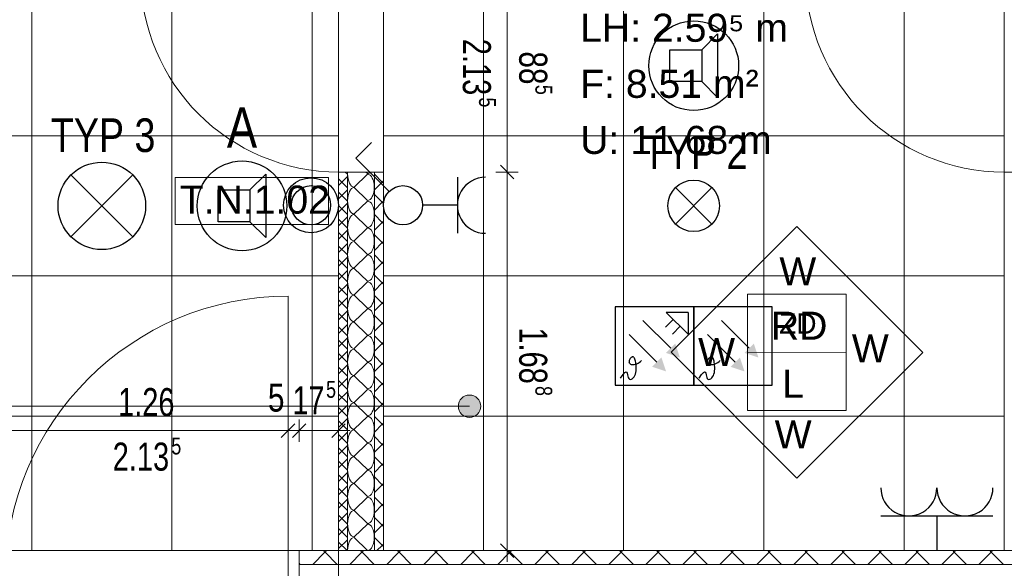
# Model space of a CAD drawing. Extents: x 1101 to 1942, y 41 to 882.
# Tile 84 of 104: x 1445 to 1533, y 690 to 739. Entities that reach past the tile are written whole.
import ezdxf
from ezdxf.lldxf.tags import DXFTag

# ---------------------------------------------------------------- set-up
doc = ezdxf.new("R2010")
doc.units = 0
doc.layers.get('0').update_dxf_attribs({"lineweight": 13})
for name, color, linetype, lineweight in [('Axen', 7, 'Continuous', 25), ('Beschriftung', 7, 'Continuous', 25), ('BI_X_Geometrie', 7, 'Continuous', 13), ('Deckenspiegel', 7, 'Continuous', 25), ('Fullfläche', 7, 'Continuous', 25), ('Maßlinien', 7, 'Continuous', 25), ('Räume', 7, 'Continuous', 25), ('Türen-A03CP7TV1H', 7, 'Continuous', 25), ('Wände', 7, 'Continuous', 25)]:
    doc.layers.add(name, color=color, linetype=linetype, lineweight=lineweight)
for name, color, linetype, lineweight, true_color in [('BI_E_Beschallung', 5, 'Continuous', 25, 0x0000ff), ('BI_E_Einbruchmeldeanlagen', 5, 'Continuous', 25, 0x0000ff), ('BI_E_Licht', 7, 'Continuous', 25, 0xff6600), ('BI_E_Starkstrom', 1, 'Continuous', 25, 0xff0000), ('BI_E_Steckdosen', 1, 'Continuous', 25, 0xff0000)]:
    doc.layers.add(name, color=color, linetype=linetype, lineweight=lineweight, true_color=true_color)
doc.styles.get("Standard").update_dxf_attribs({"font": 'arial.ttf'})
tags = doc.linetypes.add('ALL_S25', pattern=[0.001, 0, -0.001]).pattern_tags.tags
tags[6:7] = [DXFTag(74, 4), DXFTag(75, 0), DXFTag(340, '0'), DXFTag(46, 1.0), DXFTag(50, 0.0), DXFTag(44, 0.0), DXFTag(45, 0.0)]
tags[4:5] = [DXFTag(74, 4), DXFTag(75, 0), DXFTag(340, '0'), DXFTag(46, 1.0), DXFTag(50, 0.0), DXFTag(44, 0.0), DXFTag(45, 0.0)]

# ---------------------------------------------------------------- blocks, each defined once
blk = doc.blocks.new('Referenz-A03CP7TX1H', base_point=(1202.263, 90.134))
at = {"layer": 'Axen', "color": 0, "linetype": 'ALL_S25', "lineweight": -2, "ltscale": 0.13}
blk.add_line((1473.498, 90.134), (1473.498, 825.647), dxfattribs=at)
at = {"layer": 'Beschriftung', "color": 0, "lineweight": -2}
for p, q in [((1458.931, 725.215), (1458.93, 721.048)), ((1472.602, 725.213), (1458.931, 725.215)), ((1472.602, 721.047), (1472.602, 725.213)), ((1458.93, 721.048), (1472.602, 721.047)), ((1503.163, 709.635), (1514.378, 720.846)), ((1514.378, 720.846), (1525.59, 709.631)), ((1509.977, 709.634), (1509.977, 714.834)), ((1509.977, 714.834), (1518.777, 714.832)), ((1518.777, 714.832), (1518.777, 709.632)), ((1514.375, 698.42), (1503.163, 709.635)), ((1509.976, 704.434), (1509.977, 709.634)), ((1518.777, 709.632), (1509.977, 709.634)), ((1525.59, 709.631), (1514.375, 698.42)), ((1518.777, 709.632), (1518.776, 704.432)), ((1518.776, 704.432), (1509.976, 704.434))]:
    blk.add_line(p, q, dxfattribs=at)
at = {"layer": 'Deckenspiegel', "color": 0, "lineweight": -2}
for p, q in [((1446.148, 691.948), (1446.148, 753.448)), ((1458.648, 691.948), (1458.648, 753.448)), ((1471.148, 691.948), (1471.148, 753.448)), ((1473.498, 691.948), (1473.498, 753.448)), ((1477.498, 691.948), (1477.498, 753.413)), ((1486.423, 691.948), (1486.423, 753.413)), ((1498.923, 691.948), (1498.923, 753.413)), ((1511.423, 691.948), (1511.423, 753.413)), ((1523.923, 691.948), (1523.923, 753.413)), ((1532.849, 753.413), (1532.849, 691.948)), ((1306.298, 728.948), (1473.498, 728.948)), ((1477.498, 728.948), (1532.849, 728.948)), ((1306.298, 716.448), (1473.498, 716.448)), ((1477.498, 716.448), (1532.849, 716.448)), ((1306.298, 703.948), (1473.498, 703.948)), ((1477.498, 703.948), (1532.849, 703.948)), ((1306.298, 691.948), (1473.498, 691.948)), ((1532.849, 691.948), (1477.498, 691.948))]:
    blk.add_line(p, q, dxfattribs=at)
at = {"layer": 'Fullfläche', "color": 0, "lineweight": -2}
for p, q in [((1474.298, 725.325), (1473.498, 724.526)), ((1474.298, 725.516), (1474.1, 725.713)), ((1474.898, 724.372), (1476.098, 725.524)), ((1476.098, 725.572), (1475.951, 725.713)), ((1477.392, 724.822), (1476.698, 725.516)), ((1474.298, 724.316), (1473.498, 725.115)), ((1476.098, 723.172), (1474.898, 724.324)), ((1477.392, 724.819), (1476.698, 724.125)), ((1477.498, 724.926), (1477.394, 724.822)), ((1477.498, 724.715), (1477.394, 724.819)), ((1474.298, 724.125), (1473.498, 723.326)), ((1474.298, 723.116), (1473.498, 723.915)), ((1477.392, 723.022), (1476.698, 723.716)), ((1474.298, 722.925), (1473.498, 722.126)), ((1474.298, 721.916), (1473.498, 722.715)), ((1474.898, 721.972), (1476.098, 723.124)), ((1477.392, 723.019), (1476.698, 722.325)), ((1477.498, 723.126), (1477.394, 723.022)), ((1477.498, 722.915), (1477.394, 723.019)), ((1474.298, 721.725), (1473.498, 720.926)), ((1476.098, 720.772), (1474.898, 721.924)), ((1477.392, 721.222), (1476.698, 721.916)), ((1474.298, 720.716), (1473.498, 721.515)), ((1477.392, 721.219), (1476.698, 720.525)), ((1477.498, 721.326), (1477.394, 721.222)), ((1477.498, 721.115), (1477.394, 721.219)), ((1474.298, 720.525), (1473.498, 719.726)), ((1474.298, 719.516), (1473.498, 720.315)), ((1474.898, 719.572), (1476.098, 720.724)), ((1477.392, 719.422), (1476.698, 720.116)), ((1474.298, 719.325), (1473.498, 718.526)), ((1474.298, 718.316), (1473.498, 719.115)), ((1476.098, 718.372), (1474.898, 719.524)), ((1477.392, 719.419), (1476.698, 718.725)), ((1477.498, 719.526), (1477.394, 719.422)), ((1477.498, 719.315), (1477.394, 719.419)), ((1474.898, 717.172), (1476.098, 718.324)), ((1477.392, 717.622), (1476.698, 718.316)), ((1474.298, 718.125), (1473.498, 717.326)), ((1474.298, 717.116), (1473.498, 717.915)), ((1477.392, 717.619), (1476.698, 716.925)), ((1477.498, 717.726), (1477.394, 717.622)), ((1477.498, 717.515), (1477.394, 717.619)), ((1474.298, 716.925), (1473.498, 716.126)), ((1474.298, 715.916), (1473.498, 716.715)), ((1476.098, 715.972), (1474.898, 717.124)), ((1477.392, 715.822), (1476.698, 716.516)), ((1474.298, 715.725), (1473.498, 714.926)), ((1474.298, 714.716), (1473.498, 715.515)), ((1474.898, 714.772), (1476.098, 715.924)), ((1477.392, 715.819), (1476.698, 715.125)), ((1477.498, 715.926), (1477.394, 715.822)), ((1477.498, 715.715), (1477.394, 715.819)), ((1476.098, 713.572), (1474.898, 714.724)), ((1477.392, 714.022), (1476.698, 714.716)), ((1474.298, 714.525), (1473.498, 713.726)), ((1474.298, 713.516), (1473.498, 714.315)), ((1477.392, 714.019), (1476.698, 713.325)), ((1477.498, 714.126), (1477.394, 714.022)), ((1477.498, 713.915), (1477.394, 714.019)), ((1474.298, 713.325), (1473.498, 712.526)), ((1474.298, 712.316), (1473.498, 713.115)), ((1474.898, 712.372), (1476.098, 713.524)), ((1477.392, 712.222), (1476.698, 712.916)), ((1474.298, 712.125), (1473.498, 711.326)), ((1476.098, 711.172), (1474.898, 712.324)), ((1477.392, 712.219), (1476.698, 711.525)), ((1477.498, 712.326), (1477.394, 712.222)), ((1477.498, 712.115), (1477.394, 712.219)), ((1474.298, 711.116), (1473.498, 711.915)), ((1474.898, 709.972), (1476.098, 711.124)), ((1474.298, 710.925), (1473.498, 710.125)), ((1474.298, 709.916), (1473.498, 710.715)), ((1477.392, 710.422), (1476.698, 711.116)), ((1477.392, 710.419), (1476.698, 709.725)), ((1477.498, 710.526), (1477.394, 710.422)), ((1477.498, 710.315), (1477.394, 710.419)), ((1474.298, 709.725), (1473.498, 708.925)), ((1474.298, 708.716), (1473.498, 709.515)), ((1476.098, 708.772), (1474.898, 709.924)), ((1474.298, 708.525), (1473.498, 707.725)), ((1474.898, 707.572), (1476.098, 708.724)), ((1477.392, 708.622), (1476.698, 709.316)), ((1477.392, 708.619), (1476.698, 707.925)), ((1477.498, 708.726), (1477.394, 708.622)), ((1477.498, 708.515), (1477.394, 708.619)), ((1474.298, 707.516), (1473.498, 708.315)), ((1474.298, 707.325), (1473.498, 706.525)), ((1474.298, 706.316), (1473.498, 707.115)), ((1476.098, 706.372), (1474.898, 707.524)), ((1477.392, 706.822), (1476.698, 707.516)), ((1477.392, 706.819), (1476.698, 706.125)), ((1477.498, 706.926), (1477.394, 706.822)), ((1477.498, 706.715), (1477.394, 706.819)), ((1474.298, 706.125), (1473.498, 705.325)), ((1474.298, 705.116), (1473.498, 705.915)), ((1474.898, 705.172), (1476.098, 706.324)), ((1476.098, 703.972), (1474.898, 705.124)), ((1477.392, 705.022), (1476.698, 705.716)), ((1477.392, 705.019), (1476.698, 704.325)), ((1477.498, 705.126), (1477.394, 705.022)), ((1477.498, 704.915), (1477.394, 705.019)), ((1474.298, 704.925), (1473.498, 704.125)), ((1474.298, 703.916), (1473.498, 704.715)), ((1474.298, 703.725), (1473.498, 702.925)), ((1474.298, 702.716), (1473.498, 703.515)), ((1474.898, 702.772), (1476.098, 703.924)), ((1477.393, 703.222), (1476.698, 703.916)), ((1477.498, 703.326), (1477.394, 703.222)), ((1474.298, 702.525), (1473.498, 701.725)), ((1476.098, 701.572), (1474.898, 702.724)), ((1477.393, 703.219), (1476.698, 702.525)), ((1477.498, 703.115), (1477.394, 703.219)), ((1474.298, 701.516), (1473.498, 702.315)), ((1474.898, 700.372), (1476.098, 701.524)), ((1477.393, 701.422), (1476.698, 702.116)), ((1477.498, 701.526), (1477.394, 701.422)), ((1474.298, 701.325), (1473.498, 700.525)), ((1474.298, 700.316), (1473.498, 701.115)), ((1477.393, 701.419), (1476.698, 700.725)), ((1477.498, 701.315), (1477.394, 701.419)), ((1474.298, 700.125), (1473.498, 699.325)), ((1474.298, 699.116), (1473.498, 699.915)), ((1476.098, 699.172), (1474.898, 700.324)), ((1477.393, 699.622), (1476.698, 700.316)), ((1477.498, 699.726), (1477.394, 699.622)), ((1474.298, 698.925), (1473.498, 698.125)), ((1474.898, 697.972), (1476.098, 699.124)), ((1477.393, 699.619), (1476.698, 698.925)), ((1477.498, 699.515), (1477.394, 699.619)), ((1474.298, 697.916), (1473.498, 698.715)), ((1477.393, 697.822), (1476.698, 698.516)), ((1474.298, 697.725), (1473.498, 696.925)), ((1474.298, 696.716), (1473.498, 697.515)), ((1476.098, 696.772), (1474.898, 697.924)), ((1477.393, 697.819), (1476.698, 697.125)), ((1477.498, 697.926), (1477.394, 697.822)), ((1477.498, 697.715), (1477.394, 697.819)), ((1474.298, 696.525), (1473.498, 695.725)), ((1474.298, 695.516), (1473.498, 696.315)), ((1474.898, 695.572), (1476.098, 696.724)), ((1477.393, 696.022), (1476.698, 696.716)), ((1474.298, 695.325), (1473.498, 694.525)), ((1476.098, 694.372), (1474.898, 695.524)), ((1477.393, 696.019), (1476.698, 695.325)), ((1477.498, 696.126), (1477.394, 696.022)), ((1477.498, 695.915), (1477.394, 696.019)), ((1474.298, 694.316), (1473.498, 695.115)), ((1477.393, 694.222), (1476.698, 694.916)), ((1474.298, 694.125), (1473.498, 693.325)), ((1474.298, 693.116), (1473.498, 693.915)), ((1474.898, 693.172), (1476.098, 694.324)), ((1477.393, 694.219), (1476.698, 693.525)), ((1477.498, 694.326), (1477.394, 694.222)), ((1477.498, 694.115), (1477.394, 694.219)), ((1474.298, 692.925), (1473.498, 692.125)), ((1474.266, 691.948), (1473.498, 692.716)), ((1476.098, 691.972), (1474.898, 693.124)), ((1477.393, 692.422), (1476.698, 693.116)), ((1472.289, 691.82), (1471.197, 690.727)), ((1472.166, 691.948), (1472.289, 691.824)), ((1472.42, 691.948), (1472.296, 691.824)), ((1472.296, 691.82), (1473.389, 690.727)), ((1475.589, 691.82), (1474.496, 690.727)), ((1475.465, 691.948), (1475.589, 691.824)), ((1475.72, 691.948), (1475.596, 691.824)), ((1475.596, 691.82), (1476.689, 690.726)), ((1477.393, 692.419), (1476.921, 691.948)), ((1477.498, 692.526), (1477.394, 692.422)), ((1477.498, 692.315), (1477.394, 692.419)), ((1478.889, 691.821), (1477.796, 690.726)), ((1478.766, 691.948), (1478.889, 691.824)), ((1479.019, 691.948), (1478.896, 691.824)), ((1478.896, 691.821), (1479.989, 690.726)), ((1482.189, 691.821), (1481.096, 690.726)), ((1482.066, 691.948), (1482.189, 691.824)), ((1482.319, 691.948), (1482.196, 691.824)), ((1482.196, 691.821), (1483.29, 690.726)), ((1485.489, 691.821), (1484.395, 690.725)), ((1485.366, 691.948), (1485.489, 691.824)), ((1485.619, 691.948), (1485.496, 691.824)), ((1485.496, 691.821), (1486.59, 690.725)), ((1488.789, 691.821), (1487.695, 690.725)), ((1488.666, 691.948), (1488.789, 691.824)), ((1488.919, 691.948), (1488.796, 691.824)), ((1488.796, 691.821), (1489.891, 690.725)), ((1492.089, 691.821), (1490.994, 690.725)), ((1491.966, 691.948), (1492.089, 691.824)), ((1492.219, 691.948), (1492.096, 691.824)), ((1492.096, 691.821), (1493.191, 690.724)), ((1495.389, 691.821), (1494.294, 690.724)), ((1495.266, 691.948), (1495.389, 691.824)), ((1495.519, 691.948), (1495.396, 691.824)), ((1495.396, 691.821), (1496.492, 690.724)), ((1498.689, 691.821), (1497.593, 690.724)), ((1498.566, 691.948), (1498.689, 691.824)), ((1498.819, 691.948), (1498.696, 691.824)), ((1498.696, 691.821), (1499.792, 690.724)), ((1501.989, 691.821), (1500.893, 690.723)), ((1501.866, 691.948), (1501.989, 691.824)), ((1502.119, 691.948), (1501.996, 691.824)), ((1501.996, 691.821), (1503.092, 690.723)), ((1505.289, 691.821), (1504.192, 690.723)), ((1505.166, 691.948), (1505.289, 691.824)), ((1505.419, 691.948), (1505.296, 691.824)), ((1505.296, 691.821), (1506.393, 690.723)), ((1508.589, 691.821), (1507.492, 690.723)), ((1508.466, 691.948), (1508.589, 691.824)), ((1508.719, 691.948), (1508.596, 691.824)), ((1508.596, 691.821), (1509.693, 690.722)), ((1511.889, 691.821), (1510.792, 690.722)), ((1511.766, 691.948), (1511.889, 691.824)), ((1512.019, 691.948), (1511.896, 691.824)), ((1511.896, 691.821), (1512.994, 690.722)), ((1515.189, 691.821), (1514.091, 690.722)), ((1515.066, 691.948), (1515.189, 691.824)), ((1515.319, 691.948), (1515.196, 691.824)), ((1515.196, 691.821), (1516.294, 690.722)), ((1518.489, 691.821), (1517.391, 690.721)), ((1518.366, 691.948), (1518.489, 691.824)), ((1518.619, 691.948), (1518.496, 691.824)), ((1518.496, 691.821), (1519.595, 690.721)), ((1521.789, 691.821), (1520.69, 690.721)), ((1521.666, 691.948), (1521.789, 691.824)), ((1521.919, 691.948), (1521.796, 691.824)), ((1521.796, 691.821), (1522.895, 690.721)), ((1525.089, 691.821), (1523.99, 690.721)), ((1524.966, 691.948), (1525.089, 691.824)), ((1525.219, 691.948), (1525.096, 691.824)), ((1525.096, 691.821), (1526.195, 690.72)), ((1528.389, 691.821), (1527.289, 690.72)), ((1528.266, 691.948), (1528.389, 691.824)), ((1528.519, 691.948), (1528.396, 691.824)), ((1528.396, 691.821), (1529.496, 690.72)), ((1531.689, 691.821), (1530.589, 690.72)), ((1531.566, 691.948), (1531.689, 691.824)), ((1531.819, 691.948), (1531.696, 691.824)), ((1531.696, 691.821), (1532.796, 690.72)), ((1469.998, 690.817), (1470.088, 690.727))]:
    blk.add_line(p, q, dxfattribs=at)
for centre, start_param, end_param in [((1474.898, 725.548), 1.430043, 1.570796), ((1474.898, 725.548), 1.570796, 3.141593), ((1476.098, 726.748), 3.141593, 3.636249), ((1476.098, 724.348), 3.141593, 6.283185), ((1474.898, 723.148), 0, 1.570796), ((1474.898, 723.148), 1.570796, 3.141593), ((1476.098, 721.948), 3.141593, 6.283185), ((1474.898, 720.748), 0, 1.570796), ((1474.898, 720.748), 1.570796, 3.141593), ((1476.098, 719.548), 3.141593, 6.283185), ((1474.898, 718.348), 0, 1.570796), ((1474.898, 718.348), 1.570796, 3.141593), ((1476.098, 717.148), 3.141593, 6.283185), ((1474.898, 715.948), 0, 1.570796), ((1474.898, 715.948), 1.570796, 3.141593), ((1476.098, 714.748), 3.141593, 6.283185), ((1474.898, 713.548), 0, 1.570796), ((1474.898, 713.548), 1.570796, 3.141593), ((1476.098, 712.348), 3.141593, 6.283185), ((1474.898, 711.148), 0, 1.570796), ((1474.898, 711.148), 1.570796, 3.141593), ((1476.098, 709.948), 3.141593, 6.283185), ((1474.898, 708.748), 0, 1.570796), ((1474.898, 708.748), 1.570796, 3.141593), ((1476.098, 707.548), 3.141593, 6.283185), ((1474.898, 706.348), 0, 1.570796), ((1474.898, 706.348), 1.570796, 3.141593), ((1476.098, 705.148), 3.141593, 6.283185), ((1474.898, 703.948), 0, 1.570796), ((1474.898, 703.948), 1.570796, 3.141593), ((1476.098, 702.748), 3.141593, 6.283185), ((1474.898, 701.548), 0, 1.570796), ((1474.898, 701.548), 1.570796, 3.141593), ((1476.098, 700.348), 3.141593, 6.283185), ((1474.898, 699.148), 0, 1.570796), ((1474.898, 699.148), 1.570796, 3.141593), ((1476.098, 697.948), 3.141593, 6.283185), ((1474.898, 696.748), 0, 1.570796), ((1474.898, 696.748), 1.570796, 3.141593), ((1476.098, 695.548), 3.141593, 6.283185), ((1474.898, 694.348), 0, 1.570796), ((1474.898, 694.348), 1.570796, 3.141593), ((1476.098, 693.148), 3.141593, 6.283185), ((1474.898, 691.948), 0, 1.570795)]:
    blk.add_ellipse(centre, major_axis=(0, 1.176), ratio=0.5, start_param=start_param, end_param=end_param, dxfattribs=at)
at = {"layer": 'Maßlinien', "color": 0, "lineweight": -2}
for p, q in [((1488.529, 725.713), (1488.529, 743.413)), ((1489.129, 725.113), (1487.929, 726.313)), ((1488.529, 725.713), (1487.529, 725.713)), ((1488.529, 725.713), (1489.529, 725.713)), ((1488.529, 717.343), (1488.529, 725.713)), ((1488.529, 713.435), (1488.529, 717.343)), ((1488.529, 691.948), (1488.529, 713.435)), ((1468.398, 702.048), (1469.598, 703.248)), ((1468.998, 702.648), (1468.998, 703.648)), ((1469.398, 702.048), (1470.598, 703.248)), ((1469.998, 702.648), (1469.998, 703.648)), ((1472.898, 702.048), (1474.098, 703.248)), ((1473.498, 702.648), (1473.498, 703.648)), ((1443.798, 702.648), (1468.998, 702.648)), ((1468.998, 702.648), (1468.998, 701.648)), ((1468.998, 702.648), (1469.998, 702.648)), ((1469.998, 702.648), (1469.998, 701.648)), ((1469.998, 702.648), (1473.498, 702.648)), ((1473.498, 702.648), (1473.498, 701.648)), ((1473.498, 702.648), (1474.498, 702.648)), ((1488.529, 691.948), (1487.529, 691.948)), ((1489.129, 691.348), (1487.929, 692.548)), ((1488.529, 691.948), (1489.529, 691.948)), ((1488.529, 691.948), (1488.529, 690.948))]:
    blk.add_line(p, q, dxfattribs=at)
at = {"layer": 'Türen-A03CP7TV1H', "color": 0, "lineweight": -2}
blk.add_line((1468.998, 689.448), (1468.998, 714.648), dxfattribs=at)
for centre, major_axis in [((1473.538, 743.413), (-17.7, 0)), ((1532.849, 743.413), (-17.7, 0)), ((1468.998, 689.448), (0, 25.2))]:
    blk.add_ellipse(centre, major_axis=major_axis, ratio=1, start_param=0, end_param=1.570796, dxfattribs=at)
at = {"layer": 'Wände', "color": 0, "lineweight": -2}
for p, q in [((1477.498, 725.713), (1473.498, 725.713)), ((1473.498, 725.713), (1473.498, 691.948)), ((1474.298, 725.713), (1474.298, 691.948)), ((1476.698, 691.948), (1476.698, 725.713)), ((1477.498, 691.948), (1477.498, 725.713)), ((1532.849, 725.713), (1535.349, 725.713)), ((1532.849, 725.713), (1532.849, 691.948)), ((1473.498, 691.948), (1469.998, 691.948)), ((1469.998, 691.948), (1469.998, 689.448)), ((1473.498, 691.948), (1532.849, 691.948)), ((1593.892, 691.948), (1532.849, 691.948)), ((1594.698, 690.712), (1469.998, 690.727))]:
    blk.add_line(p, q, dxfattribs=at)
at = {"layer": 'Beschriftung', "color": 0, "lineweight": -2, "char_height": 2.49999, "attachment_point": 1, "rotation": 359.99316}
for s, insert in [('{\\fArial;T.N.1.02}', (1459.347, 724.505)), ('{\\fArial;W}', (1512.805, 718.117)), ('{\\fArial;RD}', (1512.053, 713.26)), ('{\\fArial;W}', (1519.27, 711.235)), ('{\\fArial;W}', (1505.564, 710.906)), ('{\\fArial;L}', (1513.052, 708.092)), ('{\\fArial;W}', (1512.391, 703.559))]:
    blk.add_mtext(s, dxfattribs=dict(at, insert=insert))
at = {"layer": 'Maßlinien', "color": 0, "lineweight": -2, "attachment_point": 1}
for s, insert, char_height, rotation in [('{\\W0.74;\\fArial;2.13}', (1487.087, 737.593), 2.49999, 270.00001), ('{\\W0.76;\\fArial;88}', (1492.112, 736.473), 2.49999, 270.00001), ('{\\W0.76;\\fArial;5}', (1492.554, 733.485), 1.5, 270.00001), ('{\\W0.76;\\fArial;5}', (1487.529, 732.364), 1.5, 270.00001), ('{\\W0.74;\\fArial;1.68}', (1492.112, 711.857), 2.49999, 270.00001), ('{\\W0.76;\\fArial;5}', (1467.205, 706.849), 2.49999, 0.00001), ('{\\W0.76;\\fArial;5}', (1472.39, 707.079), 1.5, 0.00001), ('{\\W0.74;\\fArial;1.26}', (1453.845, 706.449), 2.49999, 0.00001), ('{\\W0.73;\\fArial;17}', (1469.401, 706.597), 2.49999, 0.00001), ('{\\W0.76;\\fArial;8}', (1492.554, 706.629), 1.5, 270.00001), ('{\\W0.74;\\fArial;2.13}', (1453.368, 701.586), 2.49999, 0.00001), ('{\\W0.76;\\fArial;5}', (1458.596, 702.028), 1.5, 0.00001)]:
    blk.add_mtext(s, dxfattribs=dict(at, insert=insert, char_height=char_height, rotation=rotation))
at = {"layer": 'Räume', "color": 0, "lineweight": -2, "char_height": 2.49999, "attachment_point": 1, "rotation": 0.00001}
for s, insert in [('{\\fArial;LH: 2.59⁵ m}', (1495.047, 739.829)), ('{\\fArial;F: 8.51 m²}', (1495.047, 734.829)), ('{\\fArial;U: 11.68 m}', (1495.047, 729.829))]:
    blk.add_mtext(s, dxfattribs=dict(at, insert=insert))
blk = doc.blocks.new('Steckdose_ 1-fach AUFPUTZ-A03CP82L1H', base_point=(1480.998, 720.248))
at = {"color": 0, "lineweight": -2}
for p, q in [((1484.098, 725.248), (1484.098, 720.248)), ((1484.098, 722.748), (1480.998, 722.748))]:
    blk.add_line(p, q, dxfattribs=at)
blk.add_ellipse((1486.598, 722.748), major_axis=(0, 2.5), ratio=1, start_param=0, end_param=3.141593, dxfattribs=at)
blk = doc.blocks.new('Ausschalter-A03CP82N1H', base_point=(1475.048, 720.998))
at = {"color": 0, "lineweight": -2}
for p, q in [((1475.048, 726.948), (1476.443, 728.343)), ((1477.995, 723.998), (1475.048, 726.948))]:
    blk.add_line(p, q, dxfattribs=at)
blk.add_circle((1479.248, 722.748), 1.75, dxfattribs=at)
blk = doc.blocks.new('Steckdose_ 2-fach AUFPUTZ-A03CP83V1H', base_point=(1521.85, 691.952))
at = {"color": 0, "lineweight": -2}
for p, q in [((1521.851, 695.052), (1531.851, 695.052)), ((1526.851, 695.052), (1526.851, 691.952))]:
    blk.add_line(p, q, dxfattribs=at)
for centre in [(1524.351, 697.552), (1529.351, 697.552)]:
    blk.add_ellipse(centre, major_axis=(-2.5, 0), ratio=1, start_param=0, end_param=3.141593, dxfattribs=at)
blk = doc.blocks.new('Lautsprecher-A03CP8491H', base_point=(1501.173, 731.198))
at = {"color": 0, "lineweight": -2}
for p, q in [((1507.301, 738.035), (1505.883, 736.616)), ((1507.301, 738.035), (1507.301, 732.36)), ((1503.045, 733.779), (1503.045, 736.616)), ((1503.045, 736.616), (1505.883, 736.616)), ((1505.883, 736.616), (1505.883, 733.779)), ((1505.883, 733.779), (1503.045, 733.779)), ((1507.301, 732.36), (1505.883, 733.779))]:
    blk.add_line(p, q, dxfattribs=at)
at = {"color": 0, "linetype": 'ByBlock', "lineweight": -2, "ltscale": 0.25}
blk.add_circle((1505.173, 735.198), 4, dxfattribs=at)
blk = doc.blocks.new('Brandmelder-A03CP84B1H', base_point=(1498.173, 706.698))
at = {"color": 0, "lineweight": -2}
for p, q in [((1505.173, 713.698), (1498.173, 713.698)), ((1498.173, 713.698), (1498.173, 706.698)), ((1504.673, 713.198), (1502.72, 713.198)), ((1502.72, 713.198), (1504.673, 711.245)), ((1504.673, 713.198), (1504.673, 711.245)), ((1505.173, 706.698), (1505.173, 713.698)), ((1500.642, 712.466), (1503.117, 709.992)), ((1503.341, 712.576), (1502.651, 711.886)), ((1499.405, 711.229), (1501.879, 708.754)), ((1503.963, 711.955), (1503.272, 711.264)), ((1499.414, 708.899), (1499.404, 708.837)), ((1499.404, 708.837), (1499.407, 708.777)), ((1499.407, 708.777), (1499.421, 708.721)), ((1499.435, 708.96), (1499.414, 708.899)), ((1499.447, 708.67), (1499.421, 708.721)), ((1499.465, 709.02), (1499.435, 708.96)), ((1499.447, 708.67), (1499.487, 708.625)), ((1499.504, 709.075), (1499.465, 709.02)), ((1499.539, 708.589), (1499.487, 708.625)), ((1499.548, 709.125), (1499.504, 709.075)), ((1499.539, 708.589), (1499.603, 708.563)), ((1499.596, 709.167), (1499.548, 709.125)), ((1499.646, 709.199), (1499.596, 709.167)), ((1499.603, 708.563), (1499.681, 708.549)), ((1499.696, 709.22), (1499.646, 709.199)), ((1499.681, 708.549), (1499.772, 708.548)), ((1499.743, 709.228), (1499.696, 709.22)), ((1499.743, 709.228), (1499.787, 709.22)), ((1499.772, 708.548), (1499.874, 708.56)), ((1499.828, 709.197), (1499.787, 709.22)), ((1499.828, 709.197), (1499.866, 709.158)), ((1499.899, 709.104), (1499.866, 709.158)), ((1499.874, 708.56), (1499.982, 708.586)), ((1499.929, 709.033), (1499.899, 709.104)), ((1499.957, 708.947), (1499.929, 709.033)), ((1499.981, 708.846), (1499.957, 708.947)), ((1500.003, 708.728), (1499.981, 708.846)), ((1499.982, 708.586), (1500.095, 708.623)), ((1500.021, 708.595), (1500.003, 708.728)), ((1500.036, 708.45), (1500.021, 708.595)), ((1500.095, 708.623), (1500.209, 708.674)), ((1500.209, 708.674), (1500.32, 708.737)), ((1500.32, 708.737), (1500.427, 708.811)), ((1500.427, 708.811), (1500.525, 708.899)), ((1498.658, 707.33), (1498.878, 707.648)), ((1498.878, 707.648), (1499.035, 707.824)), ((1499.035, 707.824), (1499.142, 707.886)), ((1499.142, 707.886), (1499.209, 707.859)), ((1499.209, 707.859), (1499.249, 707.767)), ((1499.249, 707.767), (1499.274, 707.639)), ((1499.274, 707.639), (1499.297, 707.5)), ((1499.927, 707.561), (1499.976, 707.691)), ((1499.976, 707.691), (1500.011, 707.834)), ((1500.011, 707.834), (1500.033, 707.985)), ((1500.033, 707.985), (1500.043, 708.141)), ((1500.043, 708.298), (1500.036, 708.45)), ((1500.043, 708.141), (1500.043, 708.298)), ((1499.297, 707.5), (1499.328, 707.376)), ((1499.328, 707.376), (1499.379, 707.288)), ((1499.379, 707.288), (1499.445, 707.238)), ((1499.445, 707.238), (1499.524, 707.222)), ((1499.524, 707.222), (1499.61, 707.238)), ((1499.61, 707.238), (1499.698, 707.283)), ((1499.698, 707.283), (1499.783, 707.354)), ((1499.783, 707.354), (1499.861, 707.448)), ((1499.861, 707.448), (1499.927, 707.561)), ((1498.173, 706.698), (1505.173, 706.698))]:
    blk.add_line(p, q, dxfattribs=at)
for points in [[(1503.942, 709.167), (1502.704, 709.579), (1503.529, 710.404)], [(1502.704, 707.929), (1501.467, 708.342), (1502.292, 709.167)]]:
    blk.add_solid(points, dxfattribs=at)
blk = doc.blocks.new('Schraffur-A03CP85Z1H', base_point=(1484.185, 703.824))
at = {"linetype": 'ByBlock', "lineweight": -2, "ltscale": 0.13}
blk.add_hatch(color=0, dxfattribs=at).paths.add_polyline_path([(1485.185, 705.824), (1485.328, 705.813), (1485.467, 705.783), (1485.601, 705.733), (1485.726, 705.665), (1485.84, 705.579), (1485.941, 705.478), (1486.027, 705.364), (1486.095, 705.239), (1486.145, 705.105), (1486.175, 704.966), (1486.185, 704.824), (1486.175, 704.681), (1486.145, 704.542), (1486.095, 704.408), (1486.027, 704.283), (1485.941, 704.169), (1485.84, 704.068), (1485.726, 703.982), (1485.601, 703.914), (1485.467, 703.864), (1485.328, 703.834), (1485.185, 703.824), (1485.043, 703.834), (1484.904, 703.864), (1484.77, 703.914), (1484.645, 703.982), (1484.53, 704.068), (1484.43, 704.169), (1484.344, 704.283), (1484.276, 704.408), (1484.226, 704.542), (1484.195, 704.681), (1484.185, 704.824), (1484.195, 704.966), (1484.226, 705.105), (1484.276, 705.239), (1484.344, 705.364), (1484.43, 705.478), (1484.53, 705.579), (1484.645, 705.665), (1484.77, 705.733), (1484.904, 705.783), (1485.043, 705.813)])
blk = doc.blocks.new('Kreis-A03CP8651H', base_point=(1484.185, 703.824))
at = {"color": 0, "linetype": 'ByBlock', "lineweight": -2, "ltscale": 0.13}
blk.add_circle((1485.185, 704.824), 1, dxfattribs=at)
blk = doc.blocks.new('RZB Toledo Flat+ round-A03CP89D1H', base_point=(1448.498, 718.798))
at = {"color": 0, "linetype": 'ByBlock', "lineweight": -2, "ltscale": 0.25}
for p, q in [((1449.641, 719.94), (1455.155, 725.455)), ((1449.641, 725.455), (1455.155, 719.94))]:
    blk.add_line(p, q, dxfattribs=at)
blk.add_circle((1452.398, 722.698), 3.9, dxfattribs=at)
blk = doc.blocks.new('Lautsprecher-A03CP89H1H', base_point=(1460.898, 718.698))
at = {"color": 0, "lineweight": -2}
for p, q in [((1467.026, 725.535), (1465.607, 724.116)), ((1467.026, 725.535), (1467.026, 719.86)), ((1462.77, 721.279), (1462.77, 724.116)), ((1462.77, 724.116), (1465.607, 724.116)), ((1465.607, 724.116), (1465.607, 721.279)), ((1465.607, 721.279), (1462.77, 721.279)), ((1467.026, 719.86), (1465.607, 721.279))]:
    blk.add_line(p, q, dxfattribs=at)
at = {"color": 0, "linetype": 'ByBlock', "lineweight": -2, "ltscale": 0.25}
blk.add_circle((1464.898, 722.698), 4, dxfattribs=at)
blk = doc.blocks.new('Brandmelder in ZD-A03CP89N1H', base_point=(1505.173, 706.698))
at = {"color": 0, "lineweight": -2}
for p, q in [((1512.173, 713.698), (1505.173, 713.698)), ((1505.173, 713.698), (1505.173, 706.698)), ((1512.173, 706.698), (1512.173, 713.698)), ((1507.642, 712.466), (1510.117, 709.992)), ((1506.405, 711.229), (1508.879, 708.754)), ((1506.414, 708.899), (1506.404, 708.837)), ((1506.404, 708.837), (1506.407, 708.777)), ((1506.407, 708.777), (1506.421, 708.721)), ((1506.435, 708.96), (1506.414, 708.899)), ((1506.447, 708.67), (1506.421, 708.721)), ((1506.465, 709.02), (1506.435, 708.96)), ((1506.447, 708.67), (1506.487, 708.625)), ((1506.504, 709.075), (1506.465, 709.02)), ((1506.539, 708.589), (1506.487, 708.625)), ((1506.548, 709.125), (1506.504, 709.075)), ((1506.539, 708.589), (1506.603, 708.563)), ((1506.596, 709.167), (1506.548, 709.125)), ((1506.646, 709.199), (1506.596, 709.167)), ((1506.603, 708.563), (1506.681, 708.549)), ((1506.696, 709.22), (1506.646, 709.199)), ((1506.681, 708.549), (1506.772, 708.548)), ((1506.743, 709.228), (1506.696, 709.22)), ((1506.743, 709.228), (1506.787, 709.22)), ((1506.772, 708.548), (1506.874, 708.56)), ((1506.828, 709.197), (1506.787, 709.22)), ((1506.828, 709.197), (1506.866, 709.158)), ((1506.899, 709.104), (1506.866, 709.158)), ((1506.874, 708.56), (1506.982, 708.586)), ((1506.929, 709.033), (1506.899, 709.104)), ((1506.957, 708.947), (1506.929, 709.033)), ((1506.981, 708.846), (1506.957, 708.947)), ((1507.003, 708.728), (1506.981, 708.846)), ((1506.982, 708.586), (1507.095, 708.623)), ((1507.021, 708.595), (1507.003, 708.728)), ((1507.036, 708.45), (1507.021, 708.595)), ((1507.095, 708.623), (1507.209, 708.674)), ((1507.209, 708.674), (1507.32, 708.737)), ((1507.32, 708.737), (1507.427, 708.811)), ((1507.427, 708.811), (1507.525, 708.899)), ((1505.658, 707.33), (1505.878, 707.648)), ((1505.878, 707.648), (1506.035, 707.824)), ((1506.035, 707.824), (1506.142, 707.886)), ((1506.142, 707.886), (1506.209, 707.859)), ((1506.209, 707.859), (1506.249, 707.767)), ((1506.249, 707.767), (1506.274, 707.639)), ((1506.274, 707.639), (1506.297, 707.5)), ((1506.927, 707.561), (1506.976, 707.691)), ((1506.976, 707.691), (1507.011, 707.834)), ((1507.011, 707.834), (1507.033, 707.985)), ((1507.033, 707.985), (1507.043, 708.141)), ((1507.043, 708.298), (1507.036, 708.45)), ((1507.043, 708.141), (1507.043, 708.298)), ((1506.297, 707.5), (1506.328, 707.376)), ((1506.328, 707.376), (1506.379, 707.288)), ((1506.379, 707.288), (1506.445, 707.238)), ((1506.445, 707.238), (1506.524, 707.222)), ((1506.524, 707.222), (1506.61, 707.238)), ((1506.61, 707.238), (1506.698, 707.283)), ((1506.698, 707.283), (1506.783, 707.354)), ((1506.783, 707.354), (1506.861, 707.448)), ((1506.861, 707.448), (1506.927, 707.561)), ((1505.173, 706.698), (1512.173, 706.698))]:
    blk.add_line(p, q, dxfattribs=at)
for points in [[(1510.942, 709.167), (1509.704, 709.579), (1510.529, 710.404)], [(1509.704, 707.929), (1508.467, 708.342), (1509.292, 709.167)]]:
    blk.add_solid(points, dxfattribs=at)
at = {"color": 0, "lineweight": -2, "insert": (1512.773, 713.098), "char_height": 1.8, "attachment_point": 1}
blk.add_mtext('{\\fArial;ZD}', dxfattribs=at)
blk = doc.blocks.new('Taster Aufputz-A03CP89R1H', base_point=(1468.598, 720.298))
at = {"color": 0, "lineweight": -2}
for radius in [2.45, 1.75]:
    blk.add_circle((1471.048, 722.748), radius, dxfattribs=at)
blk = doc.blocks.new('Trilux G04 C07 WR STAGE1-A03CP89T1H', base_point=(1502.873, 720.398))
at = {"color": 0, "linetype": 'ByBlock', "lineweight": -2, "ltscale": 0.25}
for p, q in [((1503.547, 721.072), (1506.799, 724.324)), ((1503.547, 724.324), (1506.799, 721.072))]:
    blk.add_line(p, q, dxfattribs=at)
blk.add_circle((1505.173, 722.698), 2.3, dxfattribs=at)

msp = doc.modelspace()

# ---------------------------------------------------------------- linework, layer by layer
at = {"layer": 'BI_X_Geometrie', "color": 7, "ltscale": 0.13}
msp.add_line((1171.363, 704.824), (1485.185, 704.824), dxfattribs=at)

# ---------------------------------------------------------------- block references
at = {"color": 251, "lineweight": 13, "ltscale": 0.13, "true_color": 0x5f5f5f}
msp.add_blockref('Referenz-A03CP7TX1H', (1202.263, 90.134), dxfattribs=at)
at = {"color": 7, "ltscale": 0.13}
msp.add_blockref('Schraffur-A03CP85Z1H', (1484.185, 703.824), dxfattribs=at)
at = {"layer": 'BI_E_Beschallung', "ltscale": 0.25}
for name, p in [('Lautsprecher-A03CP8491H', (1501.173, 731.198)), ('Lautsprecher-A03CP89H1H', (1460.898, 718.698))]:
    msp.add_blockref(name, p, dxfattribs=at)
at = {"layer": 'BI_E_Einbruchmeldeanlagen', "linetype": 'Continuous', "ltscale": 0.25}
for name, p in [('Brandmelder-A03CP84B1H', (1498.173, 706.698)), ('Brandmelder in ZD-A03CP89N1H', (1505.173, 706.698))]:
    msp.add_blockref(name, p, dxfattribs=at)
at = {"layer": 'BI_E_Licht', "ltscale": 0.25}
for name, p in [('RZB Toledo Flat+ round-A03CP89D1H', (1448.498, 718.798)), ('Trilux G04 C07 WR STAGE1-A03CP89T1H', (1502.873, 720.398))]:
    msp.add_blockref(name, p, dxfattribs=at)
at = {"layer": 'BI_E_Starkstrom', "linetype": 'Continuous', "ltscale": 0.25}
for name, p in [('Ausschalter-A03CP82N1H', (1475.048, 720.998)), ('Taster Aufputz-A03CP89R1H', (1468.598, 720.298))]:
    msp.add_blockref(name, p, dxfattribs=at)
at = {"layer": 'BI_E_Steckdosen', "linetype": 'Continuous', "ltscale": 0.25}
for name, p in [('Steckdose_ 1-fach AUFPUTZ-A03CP82L1H', (1480.998, 720.248)), ('Steckdose_ 2-fach AUFPUTZ-A03CP83V1H', (1521.85, 691.952))]:
    msp.add_blockref(name, p, dxfattribs=at)
at = {"layer": 'BI_X_Geometrie', "color": 7, "ltscale": 0.13}
msp.add_blockref('Kreis-A03CP8651H', (1484.185, 703.824), dxfattribs=at)

# ---------------------------------------------------------------- texts
at = {"layer": 'BI_E_Beschallung', "ltscale": 0.25, "insert": (1463.554, 731.498), "char_height": 3.6, "attachment_point": 1}
msp.add_mtext('{\\W0.8;\\fArial;A}', dxfattribs=at)
at = {"layer": 'BI_E_Licht', "ltscale": 0.25, "char_height": 3, "attachment_point": 1}
for s, insert in [('{\\W0.8;\\fArial;TYP 3}', (1447.857, 730.498)), ('{\\W0.8;\\fArial;TYP 2}', (1500.644, 728.998))]:
    msp.add_mtext(s, dxfattribs=dict(at, insert=insert))

doc.saveas('drawing.dxf')
